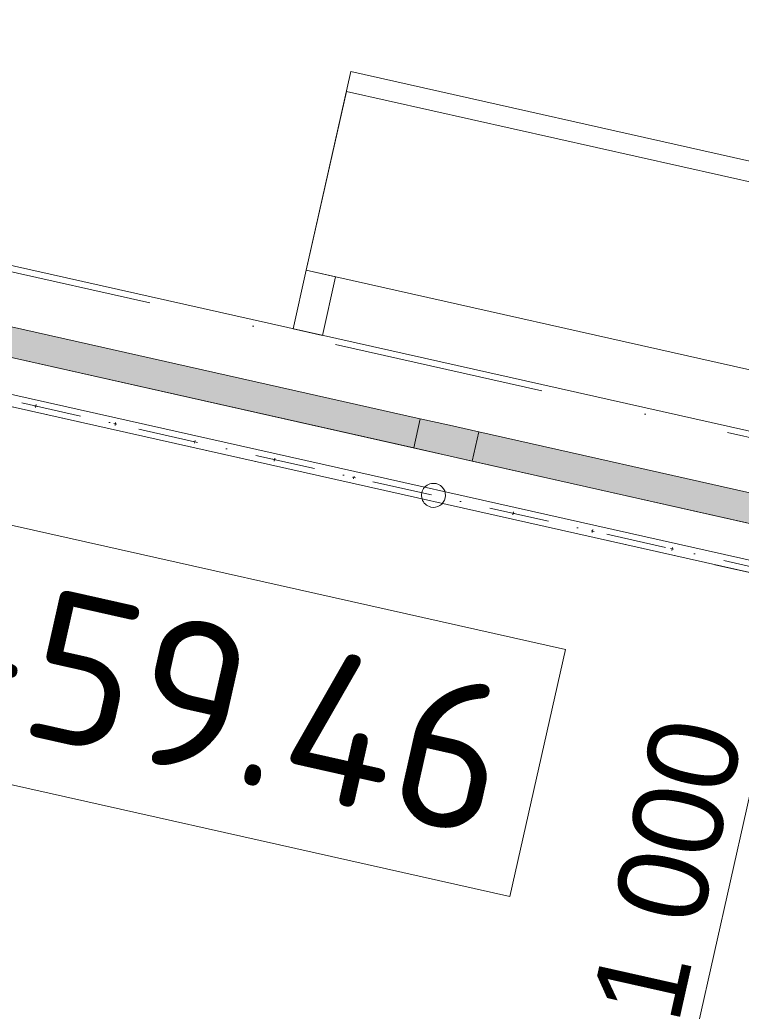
# Model space of a CAD drawing. Header units: millimetres. Extents: x -7218036 to -6523761, y 6117771 to 6337028.
# Tile 34 of 223: x -7159462 to -7158258, y 6146200 to 6147844. Entities that reach past the tile are written whole.
import ezdxf
from ezdxf.enums import TextEntityAlignment as Align

# ---------------------------------------------------------------- set-up
doc = ezdxf.new("R2010")
doc.units = ezdxf.units.MM
doc.header["$MEASUREMENT"] = 0
doc.linetypes.add('Dot & Dashed', pattern=[200, 100, -50, 0, -50])
doc.linetypes.add('Штрихпунктирная', pattern=[670.277762, 352.777767, -176.388884, 0, -141.111112])
for name, color, linetype in [('S - квартира_помещение.АР', 7, 'Continuous'), ('АР-Мебель_Оборудование на фасаде.АР', 7, 'Continuous'), ('АР-Ограждения _балкона _ лоджии.АР', 7, 'Continuous'), ('АР-Стены внешние_Балконы _ лоджии.АР', 7, 'Continuous'), ('АР-Чертеж-Оси_Осевые размеры.АР', 7, 'Continuous'), ('АР-Чертеж-Размеры.АР', 7, 'Continuous')]:
    doc.layers.add(name, color=color, linetype=linetype)
for name, color, linetype, lineweight in [('АР-Мебель_Оборудование на фасаде.АР_Ном._пера__101', 252, 'Continuous', 0), ('АР-Ограждения _балкона _ лоджии.АР_Ном._пера__1', 7, 'Continuous', 0), ('АР-Отметки высот.АР_Ном._пера__120', 7, 'Continuous', 0), ('АР-Стены_внешние_.АР_Ном._пера__120', 7, 'Continuous', 0), ('АР-Чертеж-Оси_Осевые размеры.АР_Ном._пера__120', 7, 'Continuous', 0), ('АР-Чертеж-Размеры.АР_Ном._пера__1', 7, 'Continuous', 0), ('Окна Archicad_Ном._пера__120', 7, 'Continuous', 0)]:
    doc.layers.add(name, color=color, linetype=linetype, lineweight=lineweight)
doc.styles.add('РЎР“Р•РќР•Р\xa0Р\x98Р\xa0_РЎРўР\x98Р›Р¬_2', font='GOTHIC.TTF')
doc.styles.add('РЎР“Р•РќР•Р\xa0Р\x98Р\xa0_РЎРўР\x98Р›Р¬_5', font='isocpeur.ttf')
doc.dimstyles.new('СГЕНЕРИР_СТИЛЬ__1', dxfattribs={"dimtxt": 150, "dimasz": 142.5, "dimexe": 0.18, "dimexo": 0.0625, "dimgap": 0, "dimtad": 1, "dimdec": 0, "dimzin": 0, "dimdsep": 46, "dimtxsty": 'РЎР“Р•РќР•Р\xa0Р\x98Р\xa0_РЎРўР\x98Р›Р¬_2', "dimblk": 'ARROWHEAD_6', "dimblk1": 'ARROWHEAD_6', "dimblk2": 'ARROWHEAD_6', "dimcen": 0.09, "dimse1": 1, "dimse2": 1, "dimclrd": 7, "dimclre": 7, "dimclrt": 7, "dimazin": 0, "dimtfac": 1, "dimtdec": 4, "dimtmove": 0, "dimatfit": 3, "dimfxl": 1, "dimtolj": 1, "dimtzin": 0, "dimarcsym": 0})

# ---------------------------------------------------------------- blocks, each defined once
blk = doc.blocks.new('Перекрытие_12_7', base_point=(-7158934.7, 6147414.6))
at = {"layer": 'АР-Мебель_Оборудование на фасаде.АР_Ном._пера__101', "color": 252, "linetype": 'Continuous', "lineweight": 0, "flags": 128}
blk.add_lwpolyline([(-7158934.7, 6147414.6), (-7158956.6, 6147317), (-7159005.4, 6147328), (-7158983.5, 6147425.6)], close=True, dxfattribs=at)
blk = doc.blocks.new('Горизонтальное Многостворчатое Окно 23[8]_7', base_point=(-6566190.3, 6562677.8))
at = {"layer": 'Окна Archicad_Ном._пера__120', "linetype": 'Continuous', "lineweight": 0, "true_color": 0xffffff}
for points in [[(-7159659.1, 6147372.4), (-7159670.1, 6147323.6), (-7158804.1, 6147129.1), (-7158793.2, 6147177.9)], [(-7158755.3, 6147118.1), (-7158744.4, 6147166.9), (-7158793.2, 6147177.9), (-7158804.1, 6147129.1)], [(-7158744.4, 6147166.9), (-7158755.3, 6147118.1), (-7158706.6, 6147107.2), (-7158695.6, 6147156)], [(-7158695.6, 6147156), (-7158706.6, 6147107.2), (-7157840.6, 6146912.7), (-7157829.6, 6146961.5)]]:
    blk.add_hatch(color=7, dxfattribs=at).paths.add_polyline_path(points)
at = {"layer": 'Окна Archicad_Ном._пера__120', "color": 7, "linetype": 'Continuous', "lineweight": 0}
for p, q in [((-7160795.9, 6147730.2), (-7156649.1, 6146798.8)), ((-7160682.4, 6147550.9), (-7156828.3, 6146685.3)), ((-7159659.1, 6147372.4), (-7158793.2, 6147177.9)), ((-7158804.1, 6147129.1), (-7159670.1, 6147323.6)), ((-7158804.1, 6147129.1), (-7158793.2, 6147177.9)), ((-7158793.2, 6147177.9), (-7158744.4, 6147166.9)), ((-7158744.4, 6147166.9), (-7158695.6, 6147156)), ((-7158695.6, 6147156), (-7158706.6, 6147107.2)), ((-7158695.6, 6147156), (-7157829.6, 6146961.5)), ((-7158755.3, 6147118.1), (-7158804.1, 6147129.1)), ((-7158706.6, 6147107.2), (-7158755.3, 6147118.1)), ((-7157840.6, 6146912.7), (-7158706.6, 6147107.2))]:
    blk.add_line(p, q, dxfattribs=at)
blk = doc.blocks.new('Стена_50_7', base_point=(-7156681.9, 6146652.5))
at = {"layer": 'Окна Archicad_Ном._пера__120', "color": 7, "linetype": 'Continuous', "lineweight": 0}
blk.add_blockref('Горизонтальное Многостворчатое Окно 23[8]_7', (-6566190.3, 6562677.8), dxfattribs=at)
blk = doc.blocks.new('Ограждение_1_7', base_point=(-6566190.3, 6562677.8))
at = {"layer": 'АР-Ограждения _балкона _ лоджии.АР_Ном._пера__1', "color": 7, "linetype": 'Dot & Dashed', "lineweight": 0}
blk.add_line((-7160629.4, 6147467.3), (-7156912.9, 6146632.6), dxfattribs=at)
at = {"layer": 'АР-Ограждения _балкона _ лоджии.АР_Ном._пера__1', "color": 7, "linetype": 'Continuous', "lineweight": 0}
for p, q in [((-7159432.4, 6147198.5), (-7159437.3, 6147199.6)), ((-7159434.3, 6147201.4), (-7159435.4, 6147196.6)), ((-7159299.7, 6147168.6), (-7159304.5, 6147169.7)), ((-7159301.5, 6147171.6), (-7159302.6, 6147166.8)), ((-7159166.9, 6147138.8), (-7159171.8, 6147139.9)), ((-7159168.8, 6147141.8), (-7159169.9, 6147136.9)), ((-7159034.2, 6147109), (-7159039.1, 6147110.1)), ((-7159036.1, 6147112), (-7159037.2, 6147107.1)), ((-7158903.3, 6147082.2), (-7158904.4, 6147077.3)), ((-7158901.5, 6147079.2), (-7158906.3, 6147080.3)), ((-7158636, 6147019.6), (-7158640.9, 6147020.7)), ((-7158637.9, 6147022.6), (-7158639, 6147017.7)), ((-7158503.2, 6146989.8), (-7158508.1, 6146990.9)), ((-7158505.1, 6146992.8), (-7158506.2, 6146987.9)), ((-7158370.5, 6146960), (-7158375.4, 6146961.1)), ((-7158372.4, 6146963), (-7158373.5, 6146958.1))]:
    blk.add_line(p, q, dxfattribs=at)
at = {"layer": 'АР-Ограждения _балкона _ лоджии.АР_Ном._пера__1', "color": 7, "linetype": 'Continuous', "lineweight": 0, "flags": 128}
blk.add_lwpolyline([(-7160627.2, 6147477), (-7160631.6, 6147457.5), (-7156915.1, 6146622.9), (-7156910.7, 6146642.4)], close=True, dxfattribs=at)
blk.add_lwpolyline([(-7158775.5, 6147030.4, 1), (-7158766.8, 6147069.5, 1)], format="xyb", close=True, dxfattribs=at)
blk = doc.blocks.new('Кондиционер Воздуха 23[19]_7', base_point=(-7158079.6, 6147571.1))
at = {"layer": 'АР-Мебель_Оборудование на фасаде.АР_Ном._пера__101', "color": 252, "linetype": 'Continuous', "lineweight": 0}
for p, q in [((-7158909, 6147757.3), (-7158983.5, 6147425.6)), ((-7158079.6, 6147571.1), (-7158909, 6147757.3)), ((-7158916.4, 6147724.1), (-7158983.5, 6147425.6)), ((-7158087.1, 6147537.9), (-7158916.4, 6147724.1)), ((-7158154.1, 6147239.3), (-7158079.6, 6147571.1)), ((-7158154.1, 6147239.3), (-7158087.1, 6147537.9)), ((-7158983.5, 6147425.6), (-7158154.1, 6147239.3)), ((-7158983.5, 6147425.6), (-7158154.1, 6147239.3))]:
    blk.add_line(p, q, dxfattribs=at)
blk = doc.blocks.new('*D538', base_point=(-6566190.3, 6562677.8))
at = {"layer": 'АР-Чертеж-Размеры.АР_Ном._пера__1', "color": 7, "linetype": 'Continuous', "lineweight": 0, "transparency": 16777216}
for p, q in [((-7158139.7, 6147013.2), (-7158164.3, 6146903.4)), ((-7158107.6, 6146813.8), (-7158221.1, 6146993)), ((-7158301.5, 6146934.2), (-7158027.1, 6146872.6)), ((-7158164.3, 6146903.4), (-7158383.5, 6145927.7)), ((-7158440.2, 6146017.3), (-7158326.7, 6145838.1)), ((-7158520.7, 6145958.5), (-7158246.3, 6145896.9)), ((-7158383.5, 6145927.7), (-7158408.1, 6145818))]:
    blk.add_line(p, q, dxfattribs=at)
at = {"layer": 'АР-Чертеж-Размеры.АР_Ном._пера__1', "color": 7, "lineweight": 0, "transparency": 16777216, "insert": (-7158361.1, 6146164.2), "char_height": 150, "attachment_point": 7, "rotation": 77.3411, "style": 'РЎР“Р•РќР•Р\xa0Р\x98Р\xa0_РЎРўР\x98Р›Р¬_2'}
blk.add_mtext('\\A1;{\\pql;\\fCentury Gothic|b0|i0|c204|p0;\\W1.000000;1\xa0000}', dxfattribs=at)
blk = doc.blocks.new('ARROWHEAD_6')
at = {"color": 0, "linetype": 'Continuous', "lineweight": 0}
for p, q in [((-0.5, -0.5), (0.5, 0.5)), ((0, 0), (-1, 0))]:
    blk.add_line(p, q, dxfattribs=at)
blk = doc.blocks.new('Стандартный Маркер Сетки[102]_7', base_point=(-7213545, 6159566.7))
at = {"layer": 'АР-Чертеж-Оси_Осевые размеры.АР_Ном._пера__120', "color": 7, "linetype": 'Штрихпунктирная', "lineweight": 0}
blk.add_line((-7212569.3, 6159347.6), (-7133628.1, 6141617.8), dxfattribs=at)
at = {"layer": 'АР-Чертеж-Оси_Осевые размеры.АР_Ном._пера__120', "color": 7, "lineweight": 0, "style": 'РЎР“Р•РќР•Р\xa0Р\x98Р\xa0_РЎРўР\x98Р›Р¬_2'}
for tag, p in [('AC_MarkerText_1_0', (-7213962.9, 6159857.4)), ('AC_MarkerText_1_1', (-7132094.6, 6141470.2))]:
    blk.add_attdef(tag, text='', height=350, rotation=347.3417, dxfattribs=at).set_placement(p, align=Align.TOP_CENTER)
blk = doc.blocks.new('Стандартный Маркер Сетки[105]_7', base_point=(-7213545, 6159566.7))
at = {"layer": 'АР-Чертеж-Оси_Осевые размеры.АР_Ном._пера__120', "color": 7, "linetype": 'Штрихпунктирная', "lineweight": 0}
blk.add_line((-7212569.3, 6159347.6), (-7133628.1, 6141617.8), dxfattribs=at)
at = {"layer": 'АР-Чертеж-Оси_Осевые размеры.АР_Ном._пера__120', "color": 7, "lineweight": 0, "style": 'РЎР“Р•РќР•Р\xa0Р\x98Р\xa0_РЎРўР\x98Р›Р¬_2'}
for tag, p in [('AC_MarkerText_1_0', (-7213962.9, 6159857.4)), ('AC_MarkerText_1_1', (-7132094.6, 6141470.2))]:
    blk.add_attdef(tag, text='', height=350, rotation=347.3417, dxfattribs=at).set_placement(p, align=Align.TOP_CENTER)
blk = doc.blocks.new('Стандартный Маркер Сетки[108]_7', base_point=(-7213545, 6159566.7))
at = {"layer": 'АР-Чертеж-Оси_Осевые размеры.АР_Ном._пера__120', "color": 7, "linetype": 'Штрихпунктирная', "lineweight": 0}
blk.add_line((-7212569.3, 6159347.6), (-7133628.1, 6141617.8), dxfattribs=at)
at = {"layer": 'АР-Чертеж-Оси_Осевые размеры.АР_Ном._пера__120', "color": 7, "lineweight": 0, "style": 'РЎР“Р•РќР•Р\xa0Р\x98Р\xa0_РЎРўР\x98Р›Р¬_2'}
for tag, p in [('AC_MarkerText_1_0', (-7213962.9, 6159857.4)), ('AC_MarkerText_1_1', (-7132094.6, 6141470.2))]:
    blk.add_attdef(tag, text='', height=350, rotation=347.3417, dxfattribs=at).set_placement(p, align=Align.TOP_CENTER)
blk = doc.blocks.new('Стандартный Маркер Сетки[111]_7', base_point=(-7213545, 6159566.7))
at = {"layer": 'АР-Чертеж-Оси_Осевые размеры.АР_Ном._пера__120', "color": 7, "linetype": 'Штрихпунктирная', "lineweight": 0}
blk.add_line((-7212569.3, 6159347.6), (-7133628.1, 6141617.8), dxfattribs=at)
at = {"layer": 'АР-Чертеж-Оси_Осевые размеры.АР_Ном._пера__120', "color": 7, "lineweight": 0, "style": 'РЎР“Р•РќР•Р\xa0Р\x98Р\xa0_РЎРўР\x98Р›Р¬_2'}
for tag, p in [('AC_MarkerText_1_0', (-7213962.9, 6159857.4)), ('AC_MarkerText_1_1', (-7132094.6, 6141470.2))]:
    blk.add_attdef(tag, text='', height=350, rotation=347.3417, dxfattribs=at).set_placement(p, align=Align.TOP_CENTER)

msp = doc.modelspace()

# ---------------------------------------------------------------- linework, layer by layer
at = {"layer": 'S - квартира_помещение.АР', "color": 254, "linetype": 'Continuous', "lineweight": 0, "true_color": 0xd8d8d8, "flags": 128}
msp.add_lwpolyline([(-7160621.875, 6147455.345), (-7160841, 6146479.648), (-7157143.953, 6145649.358), (-7156924.829, 6146625.052)], close=True, dxfattribs=at)
at = {"layer": 'АР-Отметки высот.АР_Ном._пера__120', "color": 7, "linetype": 'Continuous', "lineweight": 0, "flags": 128}
msp.add_lwpolyline([(-7159617.863, 6147032.175), (-7158551.139, 6146792.595), (-7158643.744, 6146380.276), (-7159710.467, 6146619.857)], close=True, dxfattribs=at)
at = {"layer": 'АР-Стены_внешние_.АР_Ном._пера__120', "color": 7, "linetype": 'Continuous', "lineweight": 15}
msp.add_lwpolyline([(-7160678.785, 6147703.818), (-7156649.072, 6146798.809), (-7157102.655, 6144779.134), (-7154526.85, 6144200.653), (-7153728.101, 6147757.246), (-7144244.35, 6145627.314), (-7144673.9, 6143714.694), (-7141863.391, 6143083.501), (-7141660.612, 6143986.413), (-7137523.764, 6143057.351), (-7140042.701, 6131841.269), (-7141245.684, 6126484.744), (-7164350.663, 6131673.721)], dxfattribs=at)

# ---------------------------------------------------------------- block references
at = {"layer": 'АР-Мебель_Оборудование на фасаде.АР', "color": 252, "linetype": 'Continuous', "lineweight": 0}
msp.add_blockref('Перекрытие_12_7', (-7158934.707, 6147414.616), dxfattribs=at)
at = {"layer": 'АР-Мебель_Оборудование на фасаде.АР_Ном._пера__101', "color": 252, "linetype": 'Continuous', "lineweight": 0}
msp.add_blockref('Кондиционер Воздуха 23[19]_7', (-7158079.647, 6147571.053), dxfattribs=at)
at = {"layer": 'АР-Ограждения _балкона _ лоджии.АР', "color": 7, "linetype": 'Continuous', "lineweight": 0}
msp.add_blockref('Ограждение_1_7', (-6566190.34, 6562677.795), dxfattribs=at)
at = {"layer": 'АР-Стены внешние_Балконы _ лоджии.АР', "color": 7, "lineweight": 0}
msp.add_blockref('Стена_50_7', (-7156681.946, 6146652.456), dxfattribs=at)
at = {"layer": 'АР-Чертеж-Оси_Осевые размеры.АР', "color": 8, "linetype": 'Continuous', "lineweight": 15}
for name in ['Стандартный Маркер Сетки[102]_7', 'Стандартный Маркер Сетки[105]_7', 'Стандартный Маркер Сетки[108]_7', 'Стандартный Маркер Сетки[111]_7']:
    msp.add_blockref(name, (-7213545.006, 6159566.742), dxfattribs=at)

# ---------------------------------------------------------------- texts
at = {"layer": 'АР-Отметки высот.АР_Ном._пера__120', "color": 7, "linetype": 'Continuous', "lineweight": 0, "insert": (-7159130.803, 6146706.226), "char_height": 250, "attachment_point": 5, "rotation": 347.341723, "style": 'РЎР“Р•РќР•Р\xa0Р\x98Р\xa0_РЎРўР\x98Р›Р¬_5'}
msp.add_mtext('\\A1;{\\pqc;\\fISOCPEUR|b0|i0|c204|p0;\\W1.000000;+59.46}', dxfattribs=at)

# ---------------------------------------------------------------- dimensions: what is measured, and where the dimension line sits
at = {"layer": 'АР-Чертеж-Размеры.АР', "color": 7, "linetype": 'Continuous', "lineweight": 0}
dim = msp.add_linear_dim(base=(-7158383.476, 6145927.717), p1=(-7158164.326, 6146903.422), p2=(-7158935.913, 6146051.798), angle=257.341068, dimstyle='СГЕНЕРИР_СТИЛЬ__1', dxfattribs=at)
dim.commit()
dim.dimension.update_dxf_attribs({"geometry": '*D538', "text_midpoint": (-7158377.89, 6146431.72), "dimtype": 160, "text_rotation": 77.341068})

doc.saveas('drawing.dxf')
